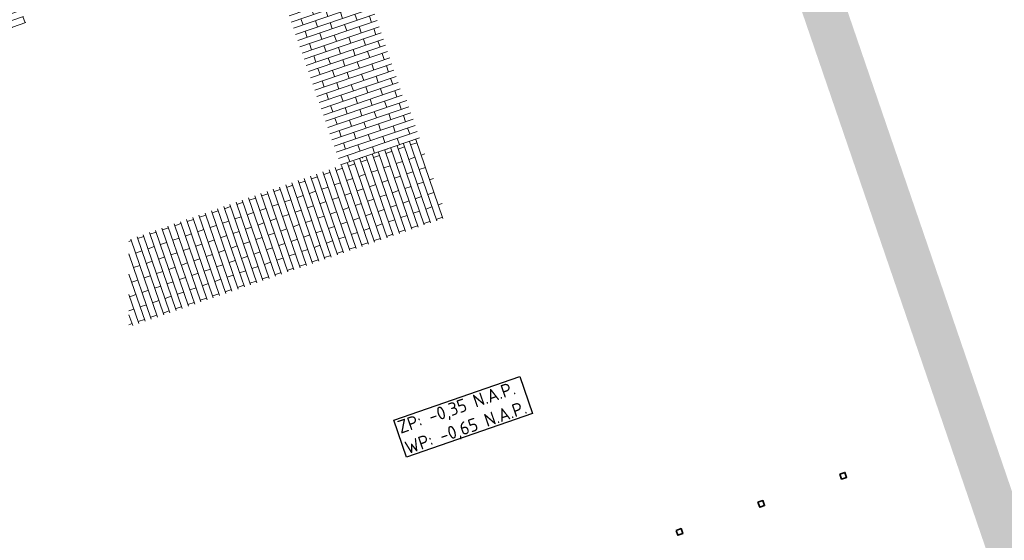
# Model space of a CAD drawing. Header units: metres. Extents: x 264779 to 275389, y 575281 to 580396.
# Tile 7 of 174: x 265213 to 265250, y 576900 to 576920. Entities that reach past the tile are written whole.
import ezdxf

# ---------------------------------------------------------------- set-up
doc = ezdxf.new("R2010")
doc.units = ezdxf.units.M
doc.layers.add('B-WE-KL-TRACE-A', color=9, linetype='Continuous', lineweight=13, true_color=0x808080)
for name, color, linetype, lineweight in [('B-WE-VH-VERHARDING_BETONSTRAATSTEEN_WAALFORMAAT_HALF-A', 252, 'Continuous', 18), ('N-XX-AL-TOPOGRAFIE-G', 7, 'Continuous', 35), ('X-XX-AL-T25', 7, 'Continuous', 25)]:
    doc.layers.add(name, color=color, linetype=linetype, lineweight=lineweight)
doc.styles.add('NLCS-ISO-ANNOTATIVE-T25', font='NLCS-ISO.ttf', dxfattribs={"height": 2.5})
pattern_1 = [(198.85238356, (71174.8105, 116728.02825), (0.08078276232, -0.23658855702), []), (108.85238356, (71174.8105, 116728.02825), (-0.55395987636, 0.07502303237), [0.25, -0.25])]

msp = doc.modelspace()

# ---------------------------------------------------------------- hatches: boundary and pattern name
at = {"layer": 'B-WE-KL-TRACE-A'}
h = msp.add_hatch(dxfattribs=at)
h.set_pattern_fill('DOTS', color=256, scale=0.5)
h.set_pattern_definition([(0, (265713.50372, 576754.34745), (0.079375, 0.15875), [0, -0.15875])])
h.paths.add_polyline_path([(265257.497, 576901.576), (265280.092, 576836.285), (265298.31, 576783.268), (265291.791, 576781.392), (265239.384, 576934.357), (265222.655, 576983.209), (265230.7, 576979.939), (265245.297, 576937.421), (265245.427, 576937.04)])
h.paths.add_polyline_path([(265223.141, 576984.793), (265219.917, 576993.606), (265211.971, 577028.584), (265210.547, 577042.097), (265222.786, 577002.989), (265229.989, 576982.009)])
h.paths.add_polyline_path([(265207.488, 577055.376), (265208.876, 577042.208), (265202.774, 577069.069)])
h.paths.add_polyline_path([(265194.59, 577097.909), (265209.11, 577055.736), (265209.669, 577050.426), (265224.354, 577003.504), (265246.856, 576937.963), (265259.058, 576902.111), (265281.655, 576836.813), (265331.28, 576692.401), (265402.247, 576711.023), (265417.831, 576715.057), (265434.246, 576719.393), (265450.777, 576723.65), (265466.98, 576727.876), (265483.558, 576732.243), (265517.748, 576741.103), (265533.987, 576745.376), (265551.26, 576749.845), (265566.674, 576753.911), (265582.241, 576757.871), (265589.311, 576759.685), (265591.043, 576760.329), (265486.412, 577064.17), (265488.303, 577064.821), (265593.602, 576759.04), (265591.727, 576758.343), (265591.58, 576758.769), (265589.803, 576758.108), (265582.65, 576756.272), (265567.088, 576752.314), (265551.677, 576748.248), (265534.403, 576743.779), (265518.165, 576739.506), (265483.975, 576730.646), (265467.398, 576726.28), (265451.191, 576722.053), (265434.662, 576717.796), (265418.248, 576713.46), (265402.664, 576709.426), (265330.216, 576690.416), (265298.846, 576781.706), (265290.739, 576779.372), (265237.824, 576933.823), (265212.508, 577007.744), (265210.34, 577028.314), (265197.8, 577083.516), (265193.03, 577097.371)])
h = msp.add_hatch(dxfattribs=at)
h.set_pattern_fill('DOTS', color=256, scale=0.5)
h.set_pattern_definition([(360, (265213.50372, 576754.34745), (0.079375, 0.15875), [0, -0.15875])])
edge = h.paths.add_edge_path()
edge.add_line((265245.427, 576937.04), (265177.867, 576914.053))
edge.add_arc((265180.15, 576907.436), 7, 109.0342, 199.0537)
edge.add_line((265173.534, 576905.151), (265198.213, 576833.693))
edge.add_line((265198.213, 576833.693), (265187.391, 576829.955))
edge.add_line((265187.391, 576829.955), (265213.504, 576754.347))
edge.add_line((265213.504, 576754.347), (265157.98, 576735.275))
edge.add_line((265157.98, 576735.275), (265156.42, 576734.739))
edge.add_line((265156.42, 576734.739), (265144.825, 576730.757))
edge.add_line((265144.825, 576730.757), (265165.437, 576670.748))
edge.add_line((265165.437, 576670.748), (265167.329, 576671.398))
edge.add_line((265167.329, 576671.398), (265174.209, 576651.367))
edge.add_line((265174.209, 576651.367), (265191.294, 576657.235))
edge.add_line((265191.294, 576657.235), (265191.904, 576655.462))
edge.add_line((265191.904, 576655.462), (265217.468, 576664.243))
edge.add_line((265217.468, 576664.243), (265217.969, 576662.782))
edge.add_line((265217.969, 576662.782), (265246.735, 576672.662))
edge.add_line((265246.735, 576672.662), (265218.131, 576755.937))
edge.add_line((265218.131, 576755.937), (265215.395, 576754.997))
edge.add_line((265215.395, 576754.997), (265189.934, 576828.717))
edge.add_line((265189.934, 576828.717), (265200.757, 576832.455))
edge.add_line((265200.757, 576832.455), (265175.424, 576905.804))
edge.add_arc((265180.15, 576907.436), 5, 109.0788, 199.0537, ccw=False)
edge.add_line((265178.516, 576912.161), (265246.071, 576935.147))
edge.add_line((265246.071, 576935.147), (265245.427, 576937.04))
h.paths.add_polyline_path([(265147.366, 576729.515), (265166.679, 576673.289), (265168.57, 576673.939), (265175.451, 576653.908), (265192.536, 576659.776), (265193.145, 576658.003), (265218.709, 576666.784), (265219.211, 576665.323), (265244.194, 576673.904), (265216.889, 576753.395)], flags=16)
at = {"layer": 'B-WE-VH-VERHARDING_BETONSTRAATSTEEN_WAALFORMAAT_HALF-A'}
h = msp.add_hatch(dxfattribs=at)
h.set_pattern_fill('AVH-BSS_WAALFORMAAT_HALFST', color=256, scale=25, angle=89.7639, pattern_type=2)
h.set_pattern_definition(pattern_1)
h.paths.add_polyline_path([(265219.951, 576928.745), (265224.82, 576914.643), (265227.818, 576915.691), (265227.285, 576917.245), (265227.183, 576917.265), (265226.027, 576920.683), (265225.498, 576922.153), (265224.977, 576923.68), (265224.962, 576923.73), (265223.883, 576926.7), (265222.918, 576929.758)])
h = msp.add_hatch(dxfattribs=at)
h.set_pattern_fill('AVH-BSS_WAALFORMAAT_HALFST', color=256, scale=25, angle=89.7639, pattern_type=2)
h.set_pattern_definition(pattern_1)
h.paths.add_polyline_path([(265182.126, 576909.389), (265212.817, 576920.08), (265210.846, 576925.742), (265210.06, 576925.473), (265195.179, 576920.29), (265180.128, 576915.126)])
h = msp.add_hatch(dxfattribs=at)
h.set_pattern_fill('AVH-BSS_WAALFORMAAT_HALFST', color=256, scale=25, angle=359.8365, pattern_type=2)
h.set_pattern_definition([(108.925059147, (71174.8105, 116728.02825), (-0.23648589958, -0.08108279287), []), (18.92505915, (71174.8105, 116728.02825), (0.07432031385, 0.55405459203), [0.25, -0.25])])
h.paths.add_polyline_path([(265216.748, 576908.499), (265222.598, 576910.523), (265228.864, 576912.678), (265228.496, 576913.713), (265227.818, 576915.691), (265216.748, 576911.817)])

# ---------------------------------------------------------------- linework, layer by layer
at = {"layer": 'N-XX-AL-TOPOGRAFIE-G', "flags": 128}
for points in [[(265243.834, 576902.89), (265244.023, 576902.955), (265244.088, 576902.765), (265243.899, 576902.7)], [(265240.712, 576901.819), (265240.902, 576901.884), (265240.966, 576901.695), (265240.777, 576901.63)], [(265237.591, 576900.749), (265237.78, 576900.814), (265237.845, 576900.625), (265237.656, 576900.56)]]:
    msp.add_lwpolyline(points, close=True, dxfattribs=at)

# ---------------------------------------------------------------- next in the draw order: texts
at = {"layer": 'X-XX-AL-T25', "insert": (265227.407, 576903.527), "char_height": 0.5, "width": 4.93, "attachment_point": 7, "rotation": 19.0885, "style": 'NLCS-ISO-ANNOTATIVE-T25', "bg_fill": 19, "box_fill_scale": 1.15, "bg_fill_color": 256, "bg_fill_transparency": 0}
msp.add_mtext('ZP: -0,35 N.A.P.\\PWP: -0,65 N.A.P.', dxfattribs=at)

doc.saveas('drawing.dxf')
